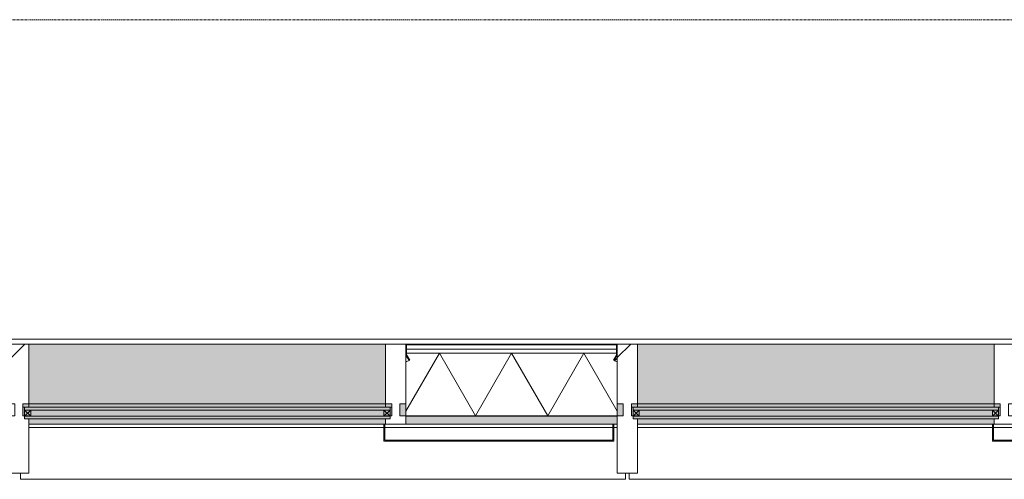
# Model space of a CAD drawing. Header units: millimetres. Extents: x -281 to 121694, y -16481 to 65128.
# Tile 6 of 256: x 13602 to 16515, y 8640 to 10000. Entities that reach past the tile are written whole.
import ezdxf

# ---------------------------------------------------------------- set-up
doc = ezdxf.new("R2010")
doc.units = ezdxf.units.MM
doc.linetypes.add('Grid Line', pattern=[12, 6, -2, 2, -2])
for name, color, linetype, lineweight in [('A--L$01A__Algemeen', 7, 'Continuous', 5), ('A--L$07A__Stramien', 1, 'Continuous', 5), ('A--L21__Buitenwanden', 3, 'Continuous', 5), ('A--L3__Afbouw', 2, 'Continuous', 5), ('A--L82__LosseGebruikersInvent', 1, 'Continuous', 5), ('A--LD21__DetailPenFijnHidden', 1, 'Continuous', 5)]:
    doc.layers.add(name, color=color, linetype=linetype, lineweight=lineweight)

# ---------------------------------------------------------------- blocks, each defined once
blk = doc.blocks.new('NLRS_21_CWP_glass panel _T_D__gen_cpz - NLRS_21_10_CWP_vliesgevel isolatie 30min_gen_cpz-V119-L_80_ 14')
at = {"layer": 'A--L$01A__Algemeen'}
h = blk.add_hatch(dxfattribs=at)
h.set_pattern_fill('FP_124', color=256, style=0, pattern_type=2)
h.set_pattern_definition([(45, (-15057.5, -9040), (-449.013, 449.013), []), (45, (-14898.75, -9040), (0, 898.026), []), (45, (-15216.25, -9040), (0, 898.026), [])])
h.paths.add_polyline_path([(303.1, -48.8), (311.8, -33.7), (310.1, -32.7), (301.3, -47.8)])
h.paths.add_polyline_path([(-303.1, -48.8), (-301.3, -47.8), (-310.1, -32.7), (-311.8, -33.7), (-310.1, -36.7)])
h.paths.add_polyline_path([(310.5, -31.2), (312.5, -31.2), (312.5, -5), (310.5, -5)])
h.paths.add_polyline_path([(-310.5, -31.2), (-310.5, -5), (-312.5, -5), (-312.5, -31.2)])
h.paths.add_polyline_path([(268, -2), (307.5, -2), (307.5, 0), (-307.5, 0), (-307.5, -2), (-105.3, -2)])
h = blk.add_hatch(dxfattribs=at)
h.set_pattern_fill('FP_125', color=256, style=0, pattern_type=2)
h.set_pattern_definition([(45, (-15057.5, -9040), (-42.4264, 42.4264), []), (135, (-15057.5, -9040), (-42.4264, -42.4264), [])])
h.paths.add_polyline_path([(312.5, -51.3), (311.8, -33.7), (303.1, -48.8), (311.8, -51.3)])
for p, q in [((312.5, 0), (-312.5, 0)), ((307.5, 0), (-307.5, 0)), ((312.5, -212), (312.5, 0)), ((-312.5, 0), (-312.5, -212)), ((-312.5, -5), (-312.5, -31.2)), ((-312.5, -27), (312.5, -27)), ((-312.5, -212), (-312.5, -27)), ((-213.6, -27), (-312.5, -198.3)), ((312.5, -27), (-312.5, -27)), ((-312.5, -27), (-312.5, -212)), ((-310.5, -31.2), (-310.5, -5)), ((-310.5, -5), (-310.5, -14.5)), ((310.5, -14.5), (-310.5, -14.5)), ((-310.5, -14.5), (-310.5, -27)), ((-310.5, -14.5), (310.5, -14.5)), ((-310.5, -27), (310.5, -27)), ((-307.5, -2), (307.5, -2)), ((307.5, -2), (-307.5, -2)), ((-213.6, -27), (-106.8, -212)), ((0, -27), (-106.8, -212)), ((0, -27), (106.8, -212)), ((213.6, -27), (106.8, -212)), ((213.6, -27), (312.5, -198.3)), ((310.5, -5), (310.5, -31.2)), ((310.5, -14.5), (310.5, -5)), ((310.5, -27), (310.5, -14.5)), ((312.5, -31.2), (312.5, -5)), ((312.5, -27), (312.5, -212)), ((312.5, -212), (312.5, -27)), ((-312.5, -32.5), (-312.5, -51.3)), ((-303.1, -48.8), (-312.5, -32.5)), ((-311.8, -33.7), (-303.1, -48.8)), ((-301.3, -47.8), (-310.1, -32.7)), ((-303.1, -48.8), (-301.3, -47.8)), ((310.1, -32.7), (301.3, -47.8)), ((301.3, -47.8), (303.1, -48.8)), ((312.5, -32.5), (303.1, -48.8)), ((303.1, -48.8), (311.8, -33.7)), ((312.5, -51.3), (312.5, -32.5)), ((312.5, -212), (-312.5, -212)), ((-312.5, -212), (312.5, -212)), ((-312.5, -212), (312.5, -212))]:
    blk.add_line(p, q, dxfattribs=at)
for centre, radius, start, end in [((307.5, -5), 5, 360, 90), ((-307.5, -5), 5, 90, 180), ((-307.5, -5), 3, 90, 180), ((-307.5, -5), 3, 90, 180), ((307.5, -5), 3, 360, 90), ((307.5, -5), 3, 0, 90), ((-307.5, -31.2), 5, 180, 210), ((-312.5, -32.5), 18.8, 270, 300), ((-307.5, -31.2), 3, 180, 210), ((312.5, -32.5), 18.8, 240, 270), ((307.5, -31.2), 3, 330, 360), ((307.5, -31.2), 5, 330, 0)]:
    blk.add_arc(centre, radius, start, end, dxfattribs=at)
blk = doc.blocks.new('Rectangular Mullion - 1332_210 x 60_30min zwart-47491177-L_80_ 14')
at = {"layer": 'A--L3__Afbouw'}
blk.add_hatch(color=256, dxfattribs=at).paths.add_polyline_path([(26160, 8803), (26170, 8803), (26170, 8827.2), (25545, 8827.2), (25545, 8803), (26157, 8803)])
for p, q in [((25545, 8827.2), (25545, 8828)), ((25545, 8827.2), (26170, 8827.2)), ((26170, 8828), (26170, 8827.2)), ((25545, 8803), (26157, 8803)), ((26160, 8803), (26170, 8803))]:
    blk.add_line(p, q, dxfattribs=at)
blk = doc.blocks.new('Rectangular Mullion - 1332_210 x 60_30min zwart-47491185-L_80_ 14')
at = {"layer": 'A--L3__Afbouw'}
for points in [[(27272.3, 8863.8), (27285, 8863.8), (27285, 9040), (26230, 9040), (26230, 8863.8), (26899, 8863.8)], [(26899, 8853), (27285, 8853), (27285, 8863), (26230, 8863), (26230, 8853), (26525.6, 8853)], [(27285, 8803), (27285, 8819), (26230, 8819), (26230, 8803), (27283, 8803)]]:
    blk.add_hatch(color=256, dxfattribs=at).paths.add_polyline_path(points)
for p, q in [((27285, 9040), (26230, 9040)), ((26230, 8863), (26230, 8863.8)), ((26230, 8863.8), (27285, 8863.8)), ((26230, 8853), (26230, 8863)), ((26230, 8863), (27285, 8863)), ((27285, 8863.8), (27285, 8863)), ((27285, 8863), (27285, 8853)), ((26230, 8803), (27280, 8803)), ((27283, 8803), (27285, 8803))]:
    blk.add_line(p, q, dxfattribs=at)
blk = doc.blocks.new('Rectangular Mullion - 1332_435 x 60_30min-V131-L_80_ 14')
at = {"layer": 'A--L3__Afbouw'}
h = blk.add_hatch(dxfattribs=at)
h.set_pattern_fill('FP_140', color=256, style=0, pattern_type=2)
h.set_pattern_definition([(315, (-15400, 9040), (449.013, 449.013), []), (315, (-15241.25, 9040), (898.026, 0), []), (315, (-15558.75, 9040), (898.026, 0), [])])
h.paths.add_polyline_path([(17, 382), (30, 382), (29.2, 221), (17, 221), (17, 213), (12, 212), (12, 177), (30, 176.2), (30, 0), (-30, 0), (-29.2, 177), (-12, 177), (-12, 212), (-30, 212.8), (-30, 382)])
for p, q in [((-30, 212.8), (-30, 382)), ((-30, 382), (30, 382)), ((30, 382), (30, 221)), ((-29.2, 212.8), (-30, 212.8)), ((-29.2, 212), (-29.2, 212.8)), ((-12, 212), (-29.2, 212)), ((-12, 177), (-12, 212)), ((29.2, 212), (12, 212)), ((12, 212), (12, 177)), ((30, 212.8), (29.2, 212.8)), ((29.2, 212.8), (29.2, 212)), ((-30, 176.2), (-29.2, 176.2)), ((-29.2, 176.2), (-29.2, 177)), ((-29.2, 177), (-12, 177)), ((12, 177), (29.2, 177)), ((29.2, 177), (29.2, 176.2)), ((29.2, 176.2), (30, 176.2)), ((30, 176.2), (30, 0)), ((30, 0), (-30, 0))]:
    blk.add_line(p, q, dxfattribs=at)
blk = doc.blocks.new('Rectangular Mullion - 1332_435 x 60_30min-V132-L_80_ 14')
at = {"layer": 'A--L3__Afbouw'}
h = blk.add_hatch(dxfattribs=at)
h.set_pattern_fill('FP_141', color=256, style=0, pattern_type=2)
h.set_pattern_definition([(315, (-13600, 9040), (449.013, 449.013), []), (315, (-13441.25, 9040), (898.026, 0), []), (315, (-13758.75, 9040), (898.026, 0), [])])
h.paths.add_polyline_path([(17, 382), (30, 382), (29.2, 221), (17, 221), (17, 213), (12, 212), (12, 177), (30, 176.2), (30, 0), (-30, 0), (-29.2, 177), (-12, 177), (-12, 212), (-30, 212.8), (-30, 382)])
for p, q in [((-30, 212.8), (-30, 382)), ((-30, 382), (30, 382)), ((30, 382), (30, 221)), ((-29.2, 212.8), (-30, 212.8)), ((-29.2, 212), (-29.2, 212.8)), ((-12, 212), (-29.2, 212)), ((-12, 177), (-12, 212)), ((29.2, 212), (12, 212)), ((12, 212), (12, 177)), ((30, 212.8), (29.2, 212.8)), ((29.2, 212.8), (29.2, 212)), ((-30, 176.2), (-29.2, 176.2)), ((-29.2, 176.2), (-29.2, 177)), ((-29.2, 177), (-12, 177)), ((12, 177), (29.2, 177)), ((29.2, 177), (29.2, 176.2)), ((29.2, 176.2), (30, 176.2)), ((30, 176.2), (30, 0)), ((30, 0), (-30, 0))]:
    blk.add_line(p, q, dxfattribs=at)
blk = doc.blocks.new('Rectangular Mullion - 1332_210 x 60_30min zwart-56819415-L_80_ 14')
at = {"layer": 'A--LD21__DetailPenFijnHidden'}
h = blk.add_hatch(color=256, dxfattribs=at)
h.paths.add_polyline_path([(10012, 8853), (10030, 8853), (10029.2, 8863), (10012, 8863), (10012, 8856.9)])
h.paths.add_polyline_path([(11085, 8853), (11103, 8853), (11103, 8863), (11085, 8863), (11085, 8856.9)])
blk = doc.blocks.new('Rectangular Mullion - 1332_210 x 60_30min zwart-56819417-L_80_ 14')
at = {"layer": 'A--LD21__DetailPenFijnHidden'}
h = blk.add_hatch(color=256, dxfattribs=at)
h.paths.add_polyline_path([(26170.8, 8828), (26188, 8828), (26188, 8863), (26170, 8863), (26170, 8828)])
h.paths.add_polyline_path([(25527, 8828), (25545, 8828), (25544.2, 8863), (25527, 8863), (25527, 8856.9)])
blk = doc.blocks.new('Rectangular Mullion - 1332_210 x 60_30min zwart-V153-L_80_ 14')
at = {"layer": 'A--L3__Afbouw'}
for p, q in [((-30, 221), (-30, 237)), ((-30, 237), (30, 237)), ((30, 237), (30, 212.8)), ((-29.2, 212.8), (-30, 212.8)), ((-29.2, 212), (-29.2, 212.8)), ((-12, 212), (-29.2, 212)), ((-12, 177), (-12, 212)), ((29.2, 212), (12, 212)), ((12, 212), (12, 177)), ((30, 212.8), (29.2, 212.8)), ((29.2, 212.8), (29.2, 212)), ((-30, 0), (-30, 176.2)), ((-30, 176.2), (-29.2, 176.2)), ((-29.2, 176.2), (-29.2, 177)), ((-29.2, 177), (-12, 177)), ((12, 177), (29.2, 177)), ((29.2, 177), (29.2, 176.2)), ((29.2, 176.2), (30, 176.2)), ((30, 0), (-30, 0))]:
    blk.add_line(p, q, dxfattribs=at)
blk = doc.blocks.new('Rectangular Mullion - 1332_210 x 60_30min zwart-V154-L_80_ 14')
at = {"layer": 'A--L3__Afbouw'}
for p, q in [((-30, 221), (-30, 237)), ((-30, 237), (30, 237)), ((30, 237), (30, 212.8)), ((-29.2, 212.8), (-30, 212.8)), ((-29.2, 212), (-29.2, 212.8)), ((-12, 212), (-29.2, 212)), ((-12, 177), (-12, 212)), ((29.2, 212), (12, 212)), ((12, 212), (12, 177)), ((30, 212.8), (29.2, 212.8)), ((29.2, 212.8), (29.2, 212)), ((-30, 0), (-30, 176.2)), ((-30, 176.2), (-29.2, 176.2)), ((-29.2, 176.2), (-29.2, 177)), ((-29.2, 177), (-12, 177)), ((12, 177), (29.2, 177)), ((29.2, 177), (29.2, 176.2)), ((29.2, 176.2), (30, 176.2)), ((30, 0), (-30, 0))]:
    blk.add_line(p, q, dxfattribs=at)
blk = doc.blocks.new('Rectangular Mullion - gevelband kader-V285-L_80_ 14')
at = {"layer": 'A--L3__Afbouw'}
for p, q in [((24430, 8793), (25480, 8793)), ((25483, 8793), (26157, 8793)), ((26160, 8793), (26170, 8793)), ((24404.9, 8640), (24404.9, 8658)), ((26194.9, 8658), (26194.9, 8640)), ((26194.9, 8640), (24404.9, 8640))]:
    blk.add_line(p, q, dxfattribs=at)
blk = doc.blocks.new('CSWK_double-triple glass panel - CSWK_double-triple glass panel-73654250-L_80_ 14')
at = {"layer": 'A--L$01A__Algemeen'}
for points in [[(540.5, -195), (540.5, -187), (-540.5, -187), (-540.5, -195), (354.6, -195)], [(540.5, -221), (540.5, -213), (-540.5, -213), (-540.5, -221), (354.6, -221)]]:
    blk.add_hatch(color=256, dxfattribs=at).paths.add_polyline_path(points)
at = {"layer": 'A--L82__LosseGebruikersInvent'}
blk.add_hatch(color=256, dxfattribs=at).paths.add_polyline_path([(-527.5, -213), (545.5, -212), (545.5, -187), (540.5, -187), (540.5, -195), (-540.5, -195), (-540.5, -187), (-545.5, -187), (-545.5, -212), (-527.5, -212.8)])
at = {"layer": 'A--L$01A__Algemeen'}
for p, q in [((-540.5, -187), (540.5, -187)), ((-540.5, -195), (-540.5, -187)), ((540.5, -195), (-540.5, -195)), ((-540.5, -195), (-540.5, -213)), ((-522.5, -195), (-540.5, -195)), ((-540.5, -213), (-522.5, -195)), ((-522.5, -213), (-540.5, -195)), ((-522.5, -213), (-522.5, -195)), ((522.5, -195), (522.5, -213)), ((540.5, -195), (522.5, -195)), ((522.5, -213), (540.5, -195)), ((540.5, -213), (522.5, -195)), ((540.5, -187), (540.5, -195)), ((540.5, -213), (540.5, -195)), ((-540.5, -213), (540.5, -213)), ((-540.5, -221), (-540.5, -213)), ((-540.5, -213), (-522.5, -213)), ((540.5, -221), (-540.5, -221)), ((522.5, -213), (540.5, -213)), ((540.5, -213), (540.5, -221))]:
    blk.add_line(p, q, dxfattribs=at)
at = {"layer": 'A--L82__LosseGebruikersInvent'}
for p, q in [((-545.5, -187), (-540.5, -187)), ((540.5, -187), (545.5, -187))]:
    blk.add_line(p, q, dxfattribs=at)
blk = doc.blocks.new('zetwerk - NLRS_41_12_05_GM_zetwerk gevel_gen_cpz-73493256-L_80_ 14')
at = {"layer": 'A--L$01A__Algemeen'}
for p, q in [((-374.5, 0), (-377.5, 0)), ((-377.5, 0), (-377.5, -50)), ((-374.5, -47), (-374.5, 0)), ((302.5, 0), (299.5, 0)), ((299.5, 0), (299.5, -47)), ((302.5, -50), (302.5, 0)), ((-377.5, -50), (302.5, -50)), ((299.5, -47), (-374.5, -47))]:
    blk.add_line(p, q, dxfattribs=at)

msp = doc.modelspace()

# ---------------------------------------------------------------- linework, layer by layer
at = {"layer": 'A--L$07A__Stramien', "linetype": 'Grid Line'}
msp.add_line((100373, 10000), (-281.1, 10000), dxfattribs=at)
at = {"layer": 'A--L21__Buitenwanden'}
for p, q in [((9355, 9055), (25485, 9055)), ((14685, 9040), (13630, 9040)), ((16485, 9040), (15430, 9040))]:
    msp.add_line(p, q, dxfattribs=at)

# ---------------------------------------------------------------- block references
at = {"layer": 'A--L$01A__Algemeen'}
for name, p in [('CSWK_double-triple glass panel - CSWK_double-triple glass panel-73654250-L_80_ 14', (14157.5, 9040)), ('CSWK_double-triple glass panel - CSWK_double-triple glass panel-73654250-L_80_ 14', (15957.5, 9040)), ('zetwerk - NLRS_41_12_05_GM_zetwerk gevel_gen_cpz-73493256-L_80_ 14', (15057.5, 8803)), ('zetwerk - NLRS_41_12_05_GM_zetwerk gevel_gen_cpz-73493256-L_80_ 14', (16857.5, 8803))]:
    msp.add_blockref(name, p, dxfattribs=at)
at = {"layer": 'A--L3__Afbouw', "extrusion": (0, 0, -1), "rotation": 180}
for name, p in [('Rectangular Mullion - 1332_435 x 60_30min-V132-L_80_ 14', (-13600, 9040)), ('Rectangular Mullion - 1332_210 x 60_30min zwart-V154-L_80_ 14', (-14715, 9040)), ('Rectangular Mullion - 1332_435 x 60_30min-V131-L_80_ 14', (-15400, 9040)), ('Rectangular Mullion - 1332_210 x 60_30min zwart-V153-L_80_ 14', (-16515, 9040))]:
    msp.add_blockref(name, p, dxfattribs=at)
at = {"layer": 'A--L3__Afbouw'}
for name, p in [('Rectangular Mullion - 1332_210 x 60_30min zwart-47491185-L_80_ 14', (-12600, 0)), ('Rectangular Mullion - 1332_210 x 60_30min zwart-47491185-L_80_ 14', (-10800, 0)), ('Rectangular Mullion - 1332_210 x 60_30min zwart-47491177-L_80_ 14', (-10800, 0)), ('Rectangular Mullion - gevelband kader-V285-L_80_ 14', (-10800, 0)), ('Rectangular Mullion - gevelband kader-V285-L_80_ 14', (-9000, 0))]:
    msp.add_blockref(name, p, dxfattribs=at)
at = {"layer": 'A--L82__LosseGebruikersInvent'}
msp.add_blockref('NLRS_21_CWP_glass panel _T_D__gen_cpz - NLRS_21_10_CWP_vliesgevel isolatie 30min_gen_cpz-V119-L_80_ 14', (15057.5, 9040), dxfattribs=at)
at = {"layer": 'A--LD21__DetailPenFijnHidden'}
for name, p in [('Rectangular Mullion - 1332_210 x 60_30min zwart-56819415-L_80_ 14', (3600, 0)), ('Rectangular Mullion - 1332_210 x 60_30min zwart-56819417-L_80_ 14', (-10800, 0)), ('Rectangular Mullion - 1332_210 x 60_30min zwart-56819415-L_80_ 14', (5400, 0))]:
    msp.add_blockref(name, p, dxfattribs=at)

doc.saveas('drawing.dxf')
